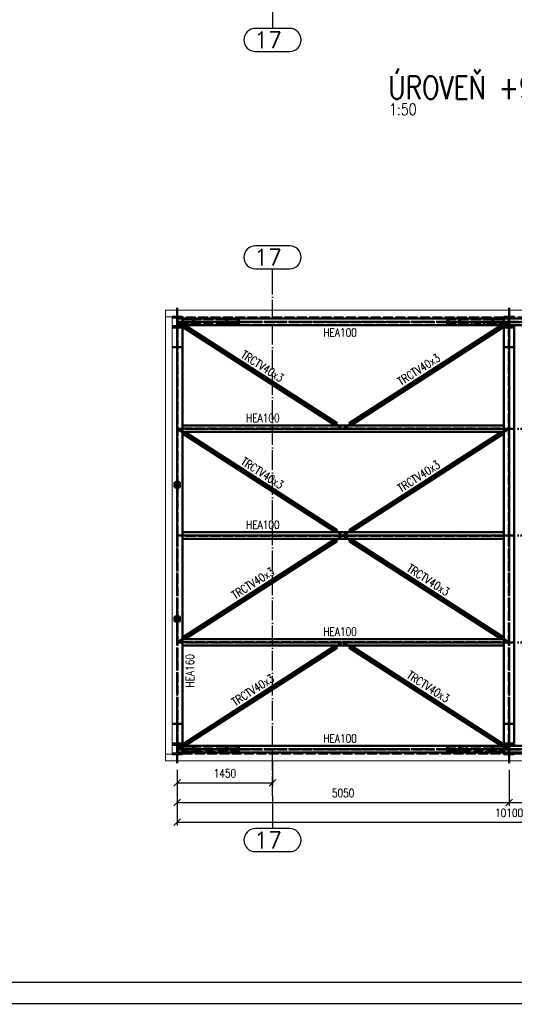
# Paper-space layout 'Layout1' of a CAD drawing. Extents: x -2 to 1033, y -36 to 596.
# Tile 11 of 56: x 332 to 483, y 0 to 299. Entities that reach past the tile are written whole.
import ezdxf
from ezdxf.enums import TextEntityAlignment as Align

# ---------------------------------------------------------------- set-up
doc = ezdxf.new("R2010")
doc.units = 0
for name, pattern in [('ACAD_ISO02W100', [15, 12, -3]), ('ACAD_ISO04W100', [30.5, 24, -3, 0.5, -3]), ('HP_01_CER_B', [8, 5, -1, 1, -1])]:
    doc.linetypes.add(name, pattern=pattern)
doc.layers.get('0').update_dxf_attribs({"linetype": 'CONTINUOUS'})
doc.layers.get('DEFPOINTS').update_dxf_attribs({"color": 132, "linetype": 'CONTINUOUS'})
doc.layers.add('RAMECEK_HP', color=251, linetype='CONTINUOUS')
for name, color, linetype, lineweight in [('SS_KOTY', 3, 'CONTINUOUS', 25), ('SS_LEMOVÁNÍ', 211, 'CONTINUOUS', 50), ('SS_OPLASTENI-PANEL', 63, 'CONTINUOUS', 13), ('SS_OSY_025', 7, 'HP_01_CER_B', 25), ('SS_POPIS_PROFILU', 13, 'CONTINUOUS', 25), ('SS_SLOUPY NÁDSTAVBA', 183, 'CONTINUOUS', 50), ('SS_VAZNICE', 187, 'CONTINUOUS', 50), ('SS_ZTUŽENÍ', 53, 'CONTINUOUS', 50)]:
    doc.layers.add(name, color=color, linetype=linetype, lineweight=lineweight)
doc.styles.add('ROMANS', font='romans.shx', dxfattribs={"width": 0.8})
doc.styles.add('romans.shx', font='romans.shx', dxfattribs={"height": 5})
doc.dimstyles.new('A-1_(2.5)_50AS', dxfattribs={"dimtxt": 2.5, "dimasz": 2, "dimexe": 1, "dimexo": 2, "dimgap": 0, "dimtad": 0, "dimdec": 1, "dimlfac": 50, "dimrnd": 1, "dimtxsty": 'ROMANS', "dimblk1": 'OBLIQUE', "dimblk2": 'OBLIQUE', "dimsah": 1, "dimcen": 2, "dimclrd": 256, "dimclre": 256, "dimclrt": 256, "dimadec": 1, "dimazin": 2, "dimtfac": 0.714286, "dimtdec": 1, "dimtmove": 0, "dimatfit": 3, "dimldrblk": 'OPEN', "dimfxl": 1, "dimtvp": 1.142857, "dimtfill": 1, "dimtolj": 1, "dimlwd": -1, "dimlwe": -1, "dimarcsym": 0})

# ---------------------------------------------------------------- blocks, each defined once
blk = doc.blocks.new('*U6')
at = {"layer": 'RAMECEK_HP', "lineweight": 35, "const_width": 0.35}
for points in [[(0, 594), (0, 0), (841, 0), (841, 594)], [(6.5, 587.5), (6.5, 6.5), (834.5, 6.5), (834.5, 587.5)]]:
    blk.add_lwpolyline(points, close=True, dxfattribs=at)
at = {"layer": 'DEFPOINTS', "style": 'ROMANS', "width": 0.8}
blk.add_attdef('TISK', text='', height=10, dxfattribs=at).set_placement((841, -33), align=Align.RIGHT)
blk = doc.blocks.new('_Oblique')
at = {"color": 0, "linetype": 'ByBlock', "lineweight": -2}
blk.add_line((-0.5, -0.5), (0.5, 0.5), dxfattribs=at)
blk = doc.blocks.new('*D47')
at = {"layer": 'DEFPOINTS', "color": 0, "transparency": 16777216}
for p in [(380.1, 73.14, -9024.54), (481.1, 73.14), (481.1, 61.22)]:
    blk.add_point(p, dxfattribs=at)
at = {"layer": 'SS_KOTY', "transparency": 16777216}
for p, q in [((380.1, 71.14), (380.1, 60.22)), ((481.1, 71.14), (481.1, 60.22)), ((380.1, 61.22), (481.1, 61.22))]:
    blk.add_line(p, q, dxfattribs=at)
at = {"layer": 'SS_KOTY', "transparency": 16777216, "xscale": 2, "yscale": 2, "zscale": 2, "rotation": 180}
blk.add_blockref('_Oblique', (380.1, 61.22), dxfattribs=at)
at = {"layer": 'SS_KOTY', "transparency": 16777216, "xscale": 2, "yscale": 2, "zscale": 2}
blk.add_blockref('_Oblique', (481.1, 61.22), dxfattribs=at)
at = {"layer": 'SS_KOTY', "transparency": 16777216, "insert": (430.6, 64.08), "char_height": 2.5, "attachment_point": 5, "style": 'ROMANS', "bg_fill": 3, "box_fill_scale": 1.1, "bg_fill_color": 256, "bg_fill_true_color": 13158600, "bg_fill_transparency": 0}
blk.add_mtext('\\A1;5050', dxfattribs=at)
blk = doc.blocks.new('_OPEN')
at = {"color": 0, "linetype": 'ByBlock'}
for p, q in [((-1, 0.17), (0, 0)), ((0, 0), (-1, -0.17)), ((0, 0), (-1, 0))]:
    blk.add_line(p, q, dxfattribs=at)
blk = doc.blocks.new('*D48')
at = {"layer": 'DEFPOINTS', "color": 0, "transparency": 16777216}
for p in [(481.1, 73.14), (582.1, 73.14, -9024.54), (582.1, 61.22)]:
    blk.add_point(p, dxfattribs=at)
at = {"layer": 'SS_KOTY', "transparency": 16777216}
for p, q in [((481.1, 71.14), (481.1, 60.22)), ((582.1, 71.14), (582.1, 60.22)), ((481.1, 61.22), (582.1, 61.22))]:
    blk.add_line(p, q, dxfattribs=at)
at = {"layer": 'SS_KOTY', "transparency": 16777216, "xscale": 2, "yscale": 2, "zscale": 2, "rotation": 180}
blk.add_blockref('_Oblique', (481.1, 61.22), dxfattribs=at)
at = {"layer": 'SS_KOTY', "transparency": 16777216, "xscale": 2, "yscale": 2, "zscale": 2}
blk.add_blockref('_Oblique', (582.1, 61.22), dxfattribs=at)
at = {"layer": 'SS_KOTY', "transparency": 16777216, "insert": (531.6, 64.08), "char_height": 2.5, "attachment_point": 5, "style": 'ROMANS', "bg_fill": 3, "box_fill_scale": 1.1, "bg_fill_color": 256, "bg_fill_true_color": 13158600, "bg_fill_transparency": 0}
blk.add_mtext('\\A1;5050', dxfattribs=at)
blk = doc.blocks.new('*D49')
at = {"layer": 'DEFPOINTS', "color": 0, "transparency": 16777216}
for p in [(409.1, 75.9), (380.1, 73.14, -9024.54), (409.1, 67.22)]:
    blk.add_point(p, dxfattribs=at)
at = {"layer": 'SS_KOTY', "transparency": 16777216}
for p, q in [((409.1, 73.9), (409.1, 66.22)), ((380.1, 71.14), (380.1, 66.22)), ((380.1, 67.22), (409.1, 67.22))]:
    blk.add_line(p, q, dxfattribs=at)
at = {"layer": 'SS_KOTY', "transparency": 16777216, "xscale": 2, "yscale": 2, "zscale": 2, "rotation": 180}
blk.add_blockref('_Oblique', (380.1, 67.22), dxfattribs=at)
at = {"layer": 'SS_KOTY', "transparency": 16777216, "xscale": 2, "yscale": 2, "zscale": 2}
blk.add_blockref('_Oblique', (409.1, 67.22), dxfattribs=at)
at = {"layer": 'SS_KOTY', "transparency": 16777216, "insert": (394.6, 70.08), "char_height": 2.5, "attachment_point": 5, "style": 'ROMANS', "bg_fill": 3, "box_fill_scale": 1.1, "bg_fill_color": 256, "bg_fill_true_color": 13158600, "bg_fill_transparency": 0}
blk.add_mtext('\\A1;1450', dxfattribs=at)
blk = doc.blocks.new('*D50')
at = {"layer": 'DEFPOINTS', "color": 0, "transparency": 16777216}
for p in [(380.1, 73.14, -9024.54), (582.1, 73.14), (582.1, 55.22)]:
    blk.add_point(p, dxfattribs=at)
at = {"layer": 'SS_KOTY', "transparency": 16777216}
for p, q in [((380.1, 71.14), (380.1, 54.22)), ((582.1, 71.14), (582.1, 54.22)), ((380.1, 55.22), (582.1, 55.22))]:
    blk.add_line(p, q, dxfattribs=at)
at = {"layer": 'SS_KOTY', "transparency": 16777216, "xscale": 2, "yscale": 2, "zscale": 2, "rotation": 180}
blk.add_blockref('_Oblique', (380.1, 55.22), dxfattribs=at)
at = {"layer": 'SS_KOTY', "transparency": 16777216, "xscale": 2, "yscale": 2, "zscale": 2}
blk.add_blockref('_Oblique', (582.1, 55.22), dxfattribs=at)
at = {"layer": 'SS_KOTY', "transparency": 16777216, "insert": (481.1, 58.08), "char_height": 2.5, "attachment_point": 5, "style": 'ROMANS', "bg_fill": 3, "box_fill_scale": 1.1, "bg_fill_color": 256, "bg_fill_true_color": 13158600, "bg_fill_transparency": 0}
blk.add_mtext('\\A1;10100', dxfattribs=at)

psp = doc.layouts.get("Layout1")

# ---------------------------------------------------------------- linework, layer by layer
at = {"layer": 'SS_LEMOVÁNÍ', "color": 3, "linetype": 'ACAD_ISO02W100', "ltscale": 0.25}
for p, q in [((379.3009, 158.3841), (379.3009, 157.2641)), ((379.4209, 157.2641), (379.4209, 158.3841)), ((379.5409, 158.6241), (380.6609, 158.6241)), ((380.6609, 158.5041), (379.5409, 158.5041)), ((379.5409, 157.1441), (380.6609, 157.1441)), ((380.6609, 157.0241), (379.5409, 157.0241)), ((380.7809, 158.3841), (380.7809, 157.2641)), ((380.9009, 157.2641), (380.9009, 158.3841)), ((379.3009, 117.5841), (379.3009, 116.4641)), ((379.4209, 116.4641), (379.4209, 117.5841)), ((379.5409, 117.8241), (380.6609, 117.8241)), ((380.6609, 117.7041), (379.5409, 117.7041)), ((380.7809, 117.5841), (380.7809, 116.4641)), ((380.9009, 116.4641), (380.9009, 117.5841)), ((379.5409, 116.3441), (380.6609, 116.3441)), ((380.6609, 116.2241), (379.5409, 116.2241))]:
    psp.add_line(p, q, dxfattribs=at)
at = {"layer": 'SS_LEMOVÁNÍ', "color": 7, "linetype": 'ACAD_ISO04W100', "ltscale": 0.25}
for p, q in [((380.1009, 157.8241), (380.1009, 157.8241)), ((380.1009, 117.0241), (380.1009, 117.0241))]:
    psp.add_line(p, q, dxfattribs=at)
at = {"layer": 'SS_LEMOVÁNÍ', "color": 3, "linetype": 'ACAD_ISO02W100', "ltscale": 0.25}
for centre, start, end in [((379.5409, 158.3841), 90, 180), ((379.5409, 157.2641), 180, 270), ((380.6609, 158.3841), 0, 90), ((380.6609, 157.2641), 270, 0), ((379.5409, 117.5841), 90, 180), ((380.6609, 117.5841), 0, 90), ((379.5409, 116.4641), 180, 270), ((380.6609, 116.4641), 270, 0)]:
    psp.add_arc(centre, 0.24, start, end, dxfattribs=at)
at = {"layer": 'SS_LEMOVÁNÍ', "color": 3, "linetype": 'ACAD_ISO02W100', "ltscale": 0.25, "extrusion": (6.0633e-13, -2.5115e-13, -1)}
for centre in [(-379.5409, 158.3841), (-379.5409, 117.5841)]:
    psp.add_arc(centre, 0.12, 0, 90, dxfattribs=at)
at = {"layer": 'SS_LEMOVÁNÍ', "color": 3, "linetype": 'ACAD_ISO02W100', "ltscale": 0.25, "extrusion": (6.0633e-13, 2.5115e-13, -1)}
for centre in [(-379.5409, 157.2641), (-379.5409, 116.4641)]:
    psp.add_arc(centre, 0.12, 270, 0, dxfattribs=at)
at = {"layer": 'SS_LEMOVÁNÍ', "color": 3, "linetype": 'ACAD_ISO02W100', "ltscale": 0.25, "extrusion": (-2.5115e-13, -6.0633e-13, -1)}
for centre in [(-380.6609, 158.3841), (-380.6609, 117.5841)]:
    psp.add_arc(centre, 0.12, 90, 180, dxfattribs=at)
at = {"layer": 'SS_LEMOVÁNÍ', "color": 3, "linetype": 'ACAD_ISO02W100', "ltscale": 0.25, "extrusion": (-2.5115e-13, 6.0633e-13, -1)}
for centre in [(-380.6609, 157.2641), (-380.6609, 116.4641)]:
    psp.add_arc(centre, 0.12, 180, 270, dxfattribs=at)
at = {"layer": 'SS_OPLASTENI-PANEL', "color": 9, "linetype": 'Continuous', "ltscale": 0.25}
for p, q in [((585.7009, 210.9441), (376.5009, 210.9441)), ((376.5009, 210.9441), (376.5009, 208.9441)), ((376.5009, 208.9441), (376.5009, 75.9041)), ((376.5009, 75.9041), (376.5009, 73.9041))]:
    psp.add_line(p, q, dxfattribs=at)
at = {"layer": 'SS_OPLASTENI-PANEL', "color": 9, "linetype": 'ACAD_ISO02W100', "ltscale": 0.25}
for p, q in [((378.5009, 208.9441), (376.5009, 208.9441)), ((479.5009, 208.9441), (381.7009, 208.9441)), ((580.5009, 208.9441), (482.7009, 208.9441)), ((482.7009, 75.9041), (580.5009, 75.9041))]:
    psp.add_line(p, q, dxfattribs=at)
at = {"layer": 'SS_OSY_025', "linetype": 'ACAD_ISO04W100', "ltscale": 0.25}
for p, q in [((409.1009, 301.685), (409.1009, 296.685)), ((409.1009, 218.5525), (409.1009, 223.5525)), ((409.1009, 218.5535), (409.1009, 218.5525))]:
    psp.add_line(p, q, dxfattribs=at)
at = {"layer": 'SS_OSY_025', "linetype": 'Continuous', "ltscale": 0.25}
for p, q in [((414.3271, 296.685), (403.8747, 296.685)), ((403.8747, 289.685), (414.3271, 289.685)), ((414.3271, 230.5525), (403.8747, 230.5525)), ((403.8747, 223.5525), (414.3271, 223.5525)), ((403.8747, 46.2622), (414.3271, 46.2622))]:
    psp.add_line(p, q, dxfattribs=at)
for centre, start, end in [((403.8747, 293.185), 90, 270), ((414.3271, 293.185), 270, 90), ((403.8747, 227.0525), 90, 270), ((414.3271, 227.0525), 270, 90)]:
    psp.add_arc(centre, 3.5, start, end, dxfattribs=at)
at = {"layer": 'SS_SLOUPY NÁDSTAVBA', "color": 7, "linetype": 'ACAD_ISO04W100', "ltscale": 0.25}
for p, q in [((380.1009, 193.7039), (380.1009, 211.7039)), ((481.1009, 193.7039), (481.1009, 211.7039)), ((380.1009, 207.4241), (380.1009, 77.4241)), ((380.1009, 207.4241), (380.1009, 207.4241)), ((481.1009, 207.4241), (481.1009, 77.4241)), ((481.1009, 207.4241), (481.1009, 207.4241)), ((380.1009, 77.4241), (380.1009, 77.4241)), ((481.1009, 77.4241), (481.1009, 77.4241))]:
    psp.add_line(p, q, dxfattribs=at)
at = {"layer": 'SS_SLOUPY NÁDSTAVBA', "color": 1, "linetype": 'Continuous', "ltscale": 0.25}
for p, q in [((381.7009, 208.9441), (378.5009, 208.9441)), ((378.5009, 208.7641), (379.7409, 208.7641)), ((380.0409, 206.3841), (380.0409, 208.4641)), ((380.1609, 208.4641), (380.1609, 206.3841)), ((380.4609, 208.7641), (381.7009, 208.7641)), ((381.7009, 208.7641), (381.7009, 208.9441)), ((482.7009, 208.9441), (479.5009, 208.9441)), ((479.5009, 208.9441), (479.5009, 208.7641)), ((479.5009, 208.7641), (480.7409, 208.7641)), ((481.0409, 208.4241), (481.0409, 208.4641)), ((481.1609, 208.4641), (481.1609, 206.3841)), ((481.4609, 208.7641), (482.7009, 208.7641)), ((482.7009, 208.7641), (482.7009, 208.9441)), ((379.7409, 206.0841), (378.5009, 206.0841)), ((378.5009, 205.9041), (381.7009, 205.9041)), ((381.7009, 205.9039), (378.5009, 205.9039)), ((378.5009, 205.7039), (381.7009, 205.7039)), ((381.7009, 205.7037), (378.5009, 205.7037)), ((381.7009, 206.0841), (380.4609, 206.0841)), ((381.7009, 205.9041), (381.7009, 206.0841)), ((381.7009, 205.7039), (381.7009, 205.9039)), ((381.7009, 79.1445), (381.7009, 205.7037)), ((480.7409, 206.0841), (479.5009, 206.0841)), ((479.5009, 206.0841), (479.5009, 205.9041)), ((479.5009, 205.9041), (482.7009, 205.9041)), ((482.7009, 205.9039), (479.5009, 205.9039)), ((479.5009, 205.9039), (479.5009, 205.7039)), ((479.5009, 205.7039), (482.7009, 205.7039)), ((482.7009, 205.7037), (479.5009, 205.7037)), ((479.5009, 205.7037), (479.5009, 175.9241)), ((481.0409, 206.3841), (481.0409, 206.4241)), ((482.7009, 206.0841), (481.4609, 206.0841)), ((482.7009, 205.9041), (482.7009, 206.0841)), ((482.7009, 205.7039), (482.7009, 205.9039)), ((482.7009, 79.1445), (482.7009, 205.7037)), ((479.5009, 173.9241), (479.5009, 143.4241)), ((479.5009, 141.4241), (479.5009, 110.9241)), ((479.5009, 108.9241), (479.5009, 79.1445)), ((378.5009, 79.1445), (381.7009, 79.1445)), ((381.7009, 79.1443), (378.5009, 79.1443)), ((381.7009, 78.9441), (378.5009, 78.9441)), ((378.5009, 78.7641), (379.7409, 78.7641)), ((380.4609, 78.7641), (381.7009, 78.7641)), ((381.7009, 78.7641), (381.7009, 78.9441)), ((479.5009, 79.1445), (482.7009, 79.1445)), ((482.7009, 79.1443), (479.5009, 79.1443)), ((482.7009, 78.9441), (479.5009, 78.9441)), ((479.5009, 78.9441), (479.5009, 78.7641)), ((479.5009, 78.7641), (480.7409, 78.7641)), ((481.0409, 78.4241), (481.0409, 78.4641)), ((481.1609, 78.4641), (481.1609, 76.3841)), ((481.4609, 78.7641), (482.7009, 78.7641)), ((482.7009, 78.7641), (482.7009, 78.9441)), ((480.7409, 76.0841), (479.5009, 76.0841)), ((479.5009, 76.0841), (479.5009, 75.9041)), ((479.5009, 75.9041), (482.7009, 75.9041)), ((481.0409, 76.3841), (481.0409, 76.4241)), ((482.7009, 76.0841), (481.4609, 76.0841)), ((482.7009, 75.9041), (482.7009, 76.0841))]:
    psp.add_line(p, q, dxfattribs=at)
at = {"layer": 'SS_SLOUPY NÁDSTAVBA', "color": 3, "linetype": 'ACAD_ISO02W100', "ltscale": 0.25}
for p, q in [((380.0409, 79.1445), (380.0409, 205.7037)), ((380.1609, 205.7037), (380.1609, 79.1445)), ((479.5009, 205.7039), (479.5009, 205.7037)), ((481.0409, 79.1445), (481.0409, 205.7037)), ((481.1609, 205.7037), (481.1609, 79.1445)), ((378.5009, 199.7039), (381.7009, 199.7039)), ((479.5009, 199.7039), (482.7009, 199.7039)), ((381.7009, 85.1443), (378.5009, 85.1443)), ((482.7009, 85.1443), (479.5009, 85.1443))]:
    psp.add_line(p, q, dxfattribs=at)
at = {"layer": 'SS_SLOUPY NÁDSTAVBA', "color": 1, "linetype": 'Continuous', "ltscale": 0.25, "extrusion": (5.023e-14, 1.21266e-13, -1)}
for centre in [(-379.7409, 208.4641), (-480.7409, 208.4641)]:
    psp.add_arc(centre, 0.3, 90, 180, dxfattribs=at)
at = {"layer": 'SS_SLOUPY NÁDSTAVBA', "color": 1, "linetype": 'Continuous', "ltscale": 0.25, "extrusion": (-1.21266e-13, 5.023e-14, -1)}
for centre in [(-380.4609, 208.4641), (-481.4609, 208.4641)]:
    psp.add_arc(centre, 0.3, 0, 90, dxfattribs=at)
at = {"layer": 'SS_SLOUPY NÁDSTAVBA', "color": 1, "linetype": 'Continuous', "ltscale": 0.25, "extrusion": (5.023e-14, -1.21266e-13, -1)}
for centre in [(-379.7409, 206.3841), (-480.7409, 206.3841)]:
    psp.add_arc(centre, 0.3, 180, 270, dxfattribs=at)
at = {"layer": 'SS_SLOUPY NÁDSTAVBA', "color": 1, "linetype": 'Continuous', "ltscale": 0.25, "extrusion": (-1.21266e-13, -5.023e-14, -1)}
for centre in [(-380.4609, 206.3841), (-481.4609, 206.3841)]:
    psp.add_arc(centre, 0.3, 270, 0, dxfattribs=at)
at = {"layer": 'SS_SLOUPY NÁDSTAVBA', "color": 1, "linetype": 'Continuous', "ltscale": 0.25, "extrusion": (-5.023e-14, -1.21266e-13, -1)}
for centre in [(-379.7409, 78.4641), (-480.7409, 78.4641)]:
    psp.add_arc(centre, 0.3, 90, 180, dxfattribs=at)
at = {"layer": 'SS_SLOUPY NÁDSTAVBA', "color": 1, "linetype": 'Continuous', "ltscale": 0.25, "extrusion": (1.21266e-13, -5.023e-14, -1)}
for centre in [(-380.4609, 78.4641), (-481.4609, 78.4641)]:
    psp.add_arc(centre, 0.3, 0, 90, dxfattribs=at)
at = {"layer": 'SS_SLOUPY NÁDSTAVBA', "color": 1, "linetype": 'Continuous', "ltscale": 0.25, "extrusion": (-5.023e-14, 1.21266e-13, -1)}
psp.add_arc((-480.7409, 76.3841), 0.3, 180, 270, dxfattribs=at)
at = {"layer": 'SS_SLOUPY NÁDSTAVBA', "color": 1, "linetype": 'Continuous', "ltscale": 0.25, "extrusion": (1.21266e-13, 5.023e-14, -1)}
psp.add_arc((-481.4609, 76.3841), 0.3, 270, 0, dxfattribs=at)
at = {"layer": 'SS_VAZNICE', "color": 7, "linetype": 'ACAD_ISO04W100', "ltscale": 0.25}
for p, q in [((481.1009, 207.4241), (380.1009, 207.4241)), ((582.1009, 207.4241), (481.1009, 207.4241)), ((481.1009, 174.9241), (380.1009, 174.9241)), ((582.1009, 174.9241), (481.1009, 174.9241)), ((481.1009, 142.4241), (380.1009, 142.4241)), ((582.1009, 142.4241), (481.1009, 142.4241)), ((481.1009, 109.9241), (380.1009, 109.9241)), ((582.1009, 109.9241), (481.1009, 109.9241)), ((481.1009, 77.4241), (380.1009, 77.4241)), ((582.1009, 77.4241), (481.1009, 77.4241))]:
    psp.add_line(p, q, dxfattribs=at)
at = {"layer": 'SS_VAZNICE', "color": 1, "linetype": 'Continuous', "ltscale": 0.25}
for p, q in [((481.0409, 208.4241), (380.1609, 208.4241)), ((481.0409, 206.4241), (481.0409, 208.4241)), ((582.0409, 208.4241), (481.1609, 208.4241)), ((380.1609, 206.4241), (481.0409, 206.4241)), ((481.1609, 206.4241), (582.0409, 206.4241)), ((479.5009, 175.9241), (381.7009, 175.9241)), ((381.7009, 173.9241), (479.5009, 173.9241)), ((479.5009, 175.9241), (479.5009, 173.9241)), ((479.5009, 143.4241), (381.7009, 143.4241)), ((381.7009, 141.4241), (479.5009, 141.4241)), ((479.5009, 143.4241), (479.5009, 141.4241)), ((479.5009, 110.9241), (381.7009, 110.9241)), ((479.5009, 110.9241), (479.5009, 108.9241)), ((381.7009, 108.9241), (479.5009, 108.9241)), ((481.0409, 78.4241), (380.1609, 78.4241)), ((481.0409, 76.4241), (481.0409, 78.4241)), ((582.0409, 78.4241), (481.1609, 78.4241)), ((481.1609, 76.4241), (582.0409, 76.4241))]:
    psp.add_line(p, q, dxfattribs=at)
at = {"layer": 'SS_VAZNICE', "color": 3, "linetype": 'ACAD_ISO02W100', "ltscale": 0.25}
for p, q in [((380.1609, 207.4741), (481.0409, 207.4741)), ((481.0409, 207.3741), (380.1609, 207.3741)), ((481.1609, 207.4741), (582.0409, 207.4741)), ((582.0409, 207.3741), (481.1609, 207.3741)), ((381.7009, 174.9741), (479.5009, 174.9741)), ((479.5009, 174.8741), (381.7009, 174.8741)), ((381.7009, 142.4741), (479.5009, 142.4741)), ((479.5009, 142.3741), (381.7009, 142.3741)), ((381.7009, 109.9741), (479.5009, 109.9741)), ((479.5009, 109.8741), (381.7009, 109.8741)), ((380.1609, 77.4741), (481.0409, 77.4741)), ((481.1609, 77.4741), (582.0409, 77.4741)), ((582.0409, 77.3741), (481.1609, 77.3741))]:
    psp.add_line(p, q, dxfattribs=at)
at = {"layer": 'SS_ZTUŽENÍ', "color": 7, "linetype": 'ACAD_ISO04W100', "ltscale": 0.25}
for p, q in [((380.1009, 207.4241), (430.6009, 174.9241)), ((380.1009, 207.4241), (396.9342, 207.4241)), ((430.6009, 174.9241), (481.1009, 207.4241)), ((464.2676, 207.4241), (481.1009, 207.4241)), ((380.1009, 174.9241), (430.6009, 142.4241)), ((430.6009, 142.4241), (481.1009, 174.9241)), ((380.1009, 109.9241), (430.6009, 142.4241)), ((430.6009, 142.4241), (481.1009, 109.9241)), ((380.1009, 77.4241), (430.6009, 109.9241)), ((430.6009, 109.9241), (481.1009, 77.4241)), ((380.1009, 77.4241), (396.9342, 77.4241)), ((464.2676, 77.4241), (481.1009, 77.4241))]:
    psp.add_line(p, q, dxfattribs=at)
at = {"layer": 'SS_ZTUŽENÍ', "color": 3, "linetype": 'ACAD_ISO02W100', "ltscale": 0.25}
for p, q in [((381.7009, 206.4241), (381.7009, 208.4241)), ((384.9776, 208.2641), (381.7009, 208.2641)), ((398.5789, 208.2641), (384.9776, 208.2641)), ((384.9776, 208.2641), (384.9776, 206.5841)), ((385.2909, 208.4241), (385.2909, 206.4241)), ((394.9763, 206.4241), (394.9763, 208.4241)), ((395.2895, 206.5841), (395.2895, 208.2641)), ((398.5789, 206.5841), (398.5789, 208.2641)), ((398.8922, 206.4241), (398.8922, 208.4241)), ((462.3096, 208.4241), (462.3096, 206.4241)), ((476.2242, 208.2641), (462.6229, 208.2641)), ((462.6229, 208.2641), (462.6229, 206.5841)), ((465.9122, 208.2641), (465.9122, 206.5841)), ((466.2255, 208.4241), (466.2255, 206.4241)), ((475.9109, 206.4241), (475.9109, 208.4241)), ((479.5009, 208.2641), (476.2242, 208.2641)), ((476.2242, 206.5841), (476.2242, 208.2641)), ((479.5009, 208.4241), (479.5009, 206.4241)), ((384.9776, 206.5841), (381.7009, 206.5841)), ((381.9934, 205.8018), (428.3404, 175.9745)), ((382.3939, 206.4241), (382.3614, 206.3736)), ((428.7084, 176.5464), (382.3614, 206.3736)), ((398.5789, 206.5841), (384.9776, 206.5841)), ((478.8404, 206.3736), (432.4934, 176.5464)), ((432.8614, 175.9745), (479.2084, 205.8018)), ((476.2242, 206.5841), (462.6229, 206.5841)), ((479.5009, 206.5841), (476.2242, 206.5841)), ((382.3939, 173.9241), (382.3614, 173.8736)), ((428.7084, 144.0464), (382.3614, 173.8736)), ((432.4609, 176.5968), (432.4934, 176.5464)), ((478.8404, 173.8736), (432.4934, 144.0464)), ((381.9934, 173.3018), (428.3404, 143.4745)), ((432.8614, 143.4745), (479.2084, 173.3018)), ((432.4934, 144.0464), (432.8614, 143.4745)), ((428.3404, 141.3736), (381.9934, 111.5464)), ((382.3614, 110.9745), (428.7084, 140.8018)), ((432.4934, 140.8018), (478.8404, 110.9745)), ((432.8939, 141.4241), (432.8614, 141.3736)), ((479.2084, 111.5464), (432.8614, 141.3736)), ((428.3404, 108.8736), (381.9934, 79.0464)), ((382.3614, 78.4745), (428.7084, 108.3018)), ((432.4934, 108.3018), (478.8404, 78.4745)), ((432.8939, 108.9241), (432.8614, 108.8736)), ((479.2084, 79.0464), (432.8614, 108.8736)), ((384.9776, 78.2641), (381.7009, 78.2641)), ((398.5789, 78.2641), (384.9776, 78.2641)), ((462.3096, 78.4241), (462.3096, 76.4241)), ((476.2242, 78.2641), (462.6229, 78.2641)), ((462.6229, 78.2641), (462.6229, 76.5841)), ((465.9122, 78.2641), (465.9122, 76.5841)), ((466.2255, 78.4241), (466.2255, 76.4241)), ((475.9109, 76.4241), (475.9109, 78.4241)), ((479.5009, 78.2641), (476.2242, 78.2641)), ((476.2242, 76.5841), (476.2242, 78.2641)), ((479.5009, 78.4241), (479.5009, 76.4241)), ((462.6229, 76.5841), (476.2242, 76.5841)), ((476.2242, 76.5841), (479.5009, 76.5841))]:
    psp.add_line(p, q, dxfattribs=at)
at = {"layer": 'SS_ZTUŽENÍ', "color": 1, "linetype": 'Continuous', "ltscale": 0.25}
for p, q in [((382.3614, 206.3736), (381.9609, 205.7513)), ((381.9609, 205.7513), (428.3079, 175.9241)), ((382.3939, 206.4241), (382.3614, 206.3736)), ((428.7408, 176.5968), (382.3939, 206.4241)), ((478.8079, 206.4241), (432.4609, 176.5968)), ((432.8939, 175.9241), (479.2408, 205.7513)), ((479.2408, 205.7513), (478.8079, 206.4241)), ((382.3614, 173.8736), (381.9609, 173.2513)), ((382.3939, 173.9241), (382.3614, 173.8736)), ((428.7408, 144.0968), (382.3939, 173.9241)), ((428.3079, 175.9241), (428.7408, 176.5968)), ((432.4609, 176.5968), (432.4934, 176.5464)), ((478.8079, 173.9241), (432.4609, 144.0968)), ((432.4934, 176.5464), (432.8939, 175.9241)), ((479.2408, 173.2513), (478.8079, 173.9241)), ((381.9609, 173.2513), (428.3079, 143.4241)), ((432.8939, 143.4241), (479.2408, 173.2513)), ((428.3079, 143.4241), (428.7408, 144.0968)), ((432.4609, 144.0968), (432.8939, 143.4241)), ((428.3079, 141.4241), (381.9609, 111.5968)), ((428.7408, 140.7513), (428.3079, 141.4241)), ((432.8614, 141.3736), (432.4609, 140.7513)), ((432.8939, 141.4241), (432.8614, 141.3736)), ((479.2408, 111.5968), (432.8939, 141.4241)), ((382.3939, 110.9241), (428.7408, 140.7513)), ((432.4609, 140.7513), (478.8079, 110.9241)), ((381.9609, 111.5968), (382.3939, 110.9241)), ((478.8079, 110.9241), (479.2408, 111.5968)), ((428.3079, 108.9241), (381.9609, 79.0968)), ((382.3939, 78.4241), (428.7408, 108.2513)), ((428.7408, 108.2513), (428.3079, 108.9241)), ((432.8614, 108.8736), (432.4609, 108.2513)), ((432.4609, 108.2513), (478.8079, 78.4241)), ((432.8939, 108.9241), (432.8614, 108.8736)), ((479.2408, 79.0968), (432.8939, 108.9241)), ((381.9609, 79.0968), (382.3939, 78.4241)), ((478.8079, 78.4241), (479.2408, 79.0968))]:
    psp.add_line(p, q, dxfattribs=at)

# ---------------------------------------------------------------- block references
at = {"layer": 'RAMECEK_HP'}
psp.add_blockref('*U6', (0, 0), dxfattribs=at)

# ---------------------------------------------------------------- texts
at = {"layer": 'SS_OSY_025', "color": 7, "style": 'romans.shx'}
for p in [(403.4358, 290.685), (403.4358, 224.5525), (403.4358, 47.2622)]:
    psp.add_text('17', height=5, dxfattribs=at).set_placement(p)
at = {"layer": 'SS_POPIS_PROFILU', "color": 6, "style": 'romans.shx', "width": 0.8}
psp.add_text('ÚROVEŇ +9,200m', height=7, dxfattribs=at).set_placement((444.3065, 275.2075))
at = {"layer": 'SS_POPIS_PROFILU', "color": 2, "style": 'romans.shx', "width": 0.8}
psp.add_text('1:50', height=3.5, dxfattribs=at).set_placement((444.5567, 270.3075))
at = {"layer": 'SS_POPIS_PROFILU', "color": 13, "style": 'romans.shx', "width": 0.8}
for p in [(424.5621, 202.9241), (401.0571, 176.9341), (401.0571, 144.4341), (424.5621, 111.9341), (424.5621, 79.4341)]:
    psp.add_text('HEA100', height=2.5, dxfattribs=at).set_placement(p)
for s, rotation, p in [('TRCTV40x3', 327.236112, (399.2512, 196.7895)), ('TRCTV40x3', 32.763888, (448.2131, 187.9485)), ('TRCTV40x3', 327.236112, (399.2512, 164.2895)), ('TRCTV40x3', 32.763888, (448.2131, 155.4485)), ('TRCTV40x3', 32.763888, (397.7131, 122.9485)), ('TRCTV40x3', 327.236112, (449.7512, 131.7895)), ('HEA160', 90, (385.2009, 96.1926)), ('TRCTV40x3', 32.763888, (397.7131, 90.4485)), ('TRCTV40x3', 327.236112, (449.7512, 99.2895))]:
    psp.add_text(s, height=2.5, rotation=rotation, dxfattribs=at).set_placement(p)

# ---------------------------------------------------------------- next in the draw order: dimensions: what is measured, and where the dimension line sits
at = {"layer": 'SS_KOTY'}
dim = psp.add_linear_dim(base=(481.1009, 61.2205), p1=(380.1009, 73.1443, -9024.54), p2=(481.1009, 73.1443), dimstyle='A-1_(2.5)_50AS', dxfattribs=at)
dim.commit()
dim.dimension.update_dxf_attribs({"geometry": '*D47', "text_midpoint": (430.6009, 64.0776)})

# ---------------------------------------------------------------- next in the draw order: dimensions: what is measured, and where the dimension line sits
dim = psp.add_linear_dim(base=(409.1009, 67.2205), p1=(380.1009, 73.1443, -9024.54), p2=(409.1009, 75.9041), dimstyle='A-1_(2.5)_50AS', dxfattribs=at)
dim.commit()
dim.dimension.update_dxf_attribs({"geometry": '*D49', "text_midpoint": (394.6009, 70.0776)})
dim = psp.add_linear_dim(base=(582.1009, 61.2205), p1=(481.1009, 73.1443), p2=(582.1009, 73.1443, -9024.54), dimstyle='A-1_(2.5)_50AS', override={"dimtmove": 1}, dxfattribs=at)
dim.commit()
dim.dimension.update_dxf_attribs({"geometry": '*D48', "text_midpoint": (531.6009, 64.0776)})

# ---------------------------------------------------------------- next in the draw order: linework, layer by layer
at = {"layer": 'SS_OPLASTENI-PANEL', "color": 9, "linetype": 'Continuous', "ltscale": 0.25}
psp.add_line((378.5009, 208.9441), (378.5009, 75.9041), dxfattribs=at)
at = {"layer": 'SS_OPLASTENI-PANEL', "color": 9, "linetype": 'ACAD_ISO02W100', "ltscale": 0.25}
for p, q in [((376.5009, 75.9041), (378.5009, 75.9041)), ((381.7009, 75.9041), (479.5009, 75.9041))]:
    psp.add_line(p, q, dxfattribs=at)
at = {"layer": 'SS_SLOUPY NÁDSTAVBA', "color": 1, "linetype": 'Continuous', "ltscale": 0.25}
for p, q in [((380.0409, 76.3841), (380.0409, 78.4641)), ((380.1609, 78.4641), (380.1609, 76.3841)), ((379.7409, 76.0841), (378.5009, 76.0841)), ((378.5009, 75.9041), (381.7009, 75.9041)), ((381.7009, 76.0841), (380.4609, 76.0841)), ((381.7009, 75.9041), (381.7009, 76.0841))]:
    psp.add_line(p, q, dxfattribs=at)
at = {"layer": 'SS_SLOUPY NÁDSTAVBA', "color": 1, "linetype": 'Continuous', "ltscale": 0.25, "extrusion": (-5.023e-14, 1.21266e-13, -1)}
psp.add_arc((-379.7409, 76.3841), 0.3, 180, 270, dxfattribs=at)
at = {"layer": 'SS_SLOUPY NÁDSTAVBA', "color": 1, "linetype": 'Continuous', "ltscale": 0.25, "extrusion": (1.21266e-13, 5.023e-14, -1)}
psp.add_arc((-380.4609, 76.3841), 0.3, 270, 0, dxfattribs=at)
at = {"layer": 'SS_VAZNICE', "color": 3, "linetype": 'ACAD_ISO02W100', "ltscale": 0.25}
psp.add_line((481.0409, 77.3741), (380.1609, 77.3741), dxfattribs=at)
at = {"layer": 'SS_VAZNICE', "color": 1, "linetype": 'Continuous', "ltscale": 0.25}
psp.add_line((380.1609, 76.4241), (481.0409, 76.4241), dxfattribs=at)
at = {"layer": 'SS_ZTUŽENÍ', "color": 3, "linetype": 'ACAD_ISO02W100', "ltscale": 0.25}
for p, q in [((381.7009, 76.4241), (381.7009, 78.4241)), ((384.9776, 78.2641), (384.9776, 76.5841)), ((385.2909, 78.4241), (385.2909, 76.4241)), ((394.9763, 76.4241), (394.9763, 78.4241)), ((395.2895, 76.5841), (395.2895, 78.2641)), ((398.5789, 76.5841), (398.5789, 78.2641)), ((398.8922, 76.4241), (398.8922, 78.4241)), ((381.7009, 76.5841), (384.9776, 76.5841)), ((384.9776, 76.5841), (398.5789, 76.5841))]:
    psp.add_line(p, q, dxfattribs=at)

# ---------------------------------------------------------------- next in the draw order: dimensions: what is measured, and where the dimension line sits
at = {"layer": 'SS_KOTY'}
dim = psp.add_linear_dim(base=(582.1009, 55.2205), p1=(380.1009, 73.1443, -9024.54), p2=(582.1009, 73.1443), dimstyle='A-1_(2.5)_50AS', dxfattribs=at)
dim.commit()
dim.dimension.update_dxf_attribs({"geometry": '*D50', "text_midpoint": (481.1009, 58.0776)})

# ---------------------------------------------------------------- next in the draw order: linework, layer by layer
at = {"layer": 'SS_OPLASTENI-PANEL', "color": 9, "linetype": 'Continuous', "ltscale": 0.25}
psp.add_line((376.5009, 73.9041), (585.7009, 73.9041), dxfattribs=at)
at = {"layer": 'SS_OSY_025', "linetype": 'ACAD_ISO04W100', "ltscale": 0.25}
for p, q in [((409.1009, 63.2612), (409.1009, 218.5535)), ((409.1009, 63.2612), (409.1009, 58.2622)), ((409.1009, 58.2622), (409.1009, 53.2622))]:
    psp.add_line(p, q, dxfattribs=at)
at = {"layer": 'SS_OSY_025', "linetype": 'Continuous', "ltscale": 0.25}
psp.add_line((414.3271, 53.2622), (403.8747, 53.2622), dxfattribs=at)
for centre, start, end in [((403.8747, 49.7622), 90, 270), ((414.3271, 49.7622), 270, 90)]:
    psp.add_arc(centre, 3.5, start, end, dxfattribs=at)
at = {"layer": 'SS_SLOUPY NÁDSTAVBA', "color": 7, "linetype": 'ACAD_ISO04W100', "ltscale": 0.25}
for p, q in [((380.1009, 91.1443), (380.1009, 73.1443)), ((481.1009, 91.1443), (481.1009, 73.1443))]:
    psp.add_line(p, q, dxfattribs=at)

doc.saveas('drawing.dxf')
